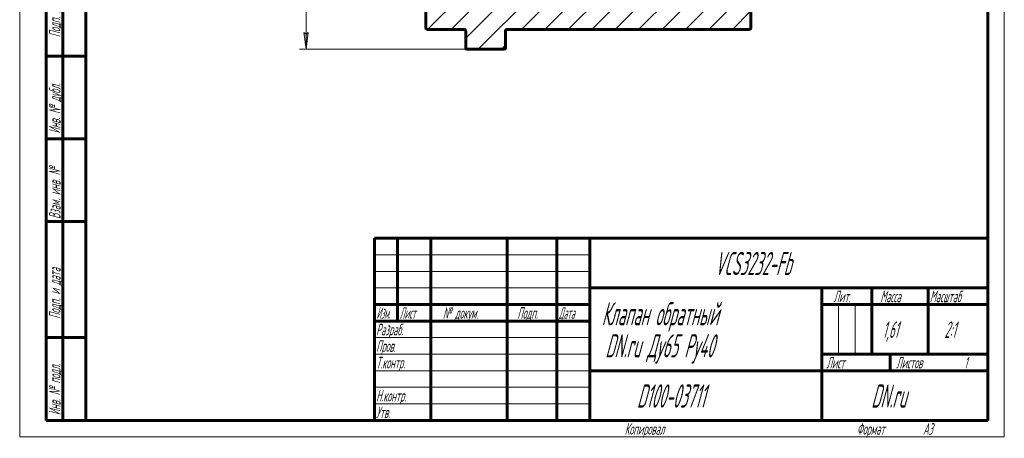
# Model space of a CAD drawing. Header units: millimetres. Extents: x 0 to 343, y 0 to 628.
# Tile 1 of 9: x 0 to 297, y 0 to 126. Entities that reach past the tile are written whole.
import ezdxf

# ---------------------------------------------------------------- set-up
doc = ezdxf.new("R2010")
doc.units = ezdxf.units.MM
for name, pattern in [('K5LT_BASIC', [0]), ('K5LT_THIN', [0]), ('K5LT_THIN_INCLUDED_TO_HATCHING', [0])]:
    doc.linetypes.add(name, pattern=pattern)
doc.layers.add('Системный слой', color=7, linetype='Continuous')
doc.layers.add('Системный слой (1)', color=7, linetype='Continuous', true_color=0x6c6c6c)
doc.styles.add('KDIMTEXTSTYLE', font='GOST_AU.SHX', dxfattribs={"width": 0.96, "oblique": 15, "height": 5})
doc.styles.add('KTEXTSTYLE', font='GOST_AU.SHX', dxfattribs={"width": 0.56, "height": 5})
doc.dimstyles.new('KDIMSTYLE (2.00)', dxfattribs={"dimtxt": 5, "dimasz": 1, "dimexe": 2, "dimexo": 0, "dimgap": 1, "dimtad": 1, "dimlfac": 0.5, "dimtxsty": 'KDIMTEXTSTYLE', "dimsah": 1, "dimcen": 0, "dimdle": 1, "dimadec": 0, "dimazin": 0, "dimtfac": 0.667, "dimtmove": 0, "dimatfit": 3, "dimfxl": 1, "dimtvp": 1, "dimtolj": 1, "dimtzin": 0, "dimarcsym": 0})

# ---------------------------------------------------------------- blocks, each defined once
blk = doc.blocks.new('U30')
at = {"layer": 'Системный слой (1)', "color": 7, "linetype": 'K5LT_THIN_INCLUDED_TO_HATCHING', "lineweight": 18, "true_color": 0xffffff}
for p, q in [((0, 0), (0, 420)), ((297, 420), (297, 0)), ((297, 0), (0, 0))]:
    blk.add_line(p, q, dxfattribs=at)
blk = doc.blocks.new('D1')
at = {"layer": 'Системный слой (1)'}
for points in [[(87.03, 360.06), (86.37, 365.06), (85.72, 360.06), (86.37, 360.56)], [(86.37, 117.06), (87.03, 122.06), (86.37, 121.56), (85.72, 122.06)]]:
    blk.add_hatch(color=7, dxfattribs=at).paths.add_polyline_path(points)
at = {"layer": 'Системный слой (1)', "color": 7, "linetype": 'K5LT_THIN', "lineweight": 18, "true_color": 0xffffff}
for p, q in [((140.53, 365.06), (84.37, 365.06)), ((85.72, 360.06), (86.37, 365.06)), ((86.37, 365.06), (87.03, 360.06)), ((86.37, 360.56), (85.72, 360.06)), ((87.03, 360.06), (86.37, 360.56)), ((86.37, 117.06), (85.72, 122.06)), ((85.72, 122.06), (86.37, 121.56)), ((86.37, 121.56), (87.03, 122.06)), ((87.03, 122.06), (86.37, 117.06)), ((140.53, 117.06), (84.37, 117.06))]:
    blk.add_line(p, q, dxfattribs=at)
blk.add_wipeout([(85.37, 234.32), (77.99, 234.32), (77.99, 247.25), (85.37, 247.25)]).dxf.layer = 'Системный слой (1)'
blk.add_line((86.37, 365.06), (86.37, 117.06), dxfattribs=at)
at = {"layer": 'Системный слой (1)', "color": 7, "char_height": 5, "attachment_point": 1, "rotation": 90, "style": 'KTEXTSTYLE'}
for s, insert in [('\\H5.0;\\W1.000;\\Q15;\\Q15;\\W0.960;124', (78.79, 237.63)), ('\\H5.0;\\W1.000;\\Q15;\\Q15;\\W0.960;∅', (78.79, 234.32))]:
    blk.add_mtext(s, dxfattribs=dict(at, insert=insert))
blk = doc.blocks.new('KDIMARROW_01')
at = {"layer": 'Системный слой'}
blk.add_hatch(color=0, dxfattribs=at).paths.add_polyline_path([(0, 0), (-5, 0.66), (-4.5, 0), (-5, -0.66)])
at = {"layer": 'Системный слой', "color": 0, "linetype": 'K5LT_THIN', "lineweight": 18}
for p, q in [((-4.5, 0), (-5, 0.66)), ((-5, 0.66), (0, 0)), ((0, 0), (-5, -0.66)), ((-5, -0.66), (-4.5, 0))]:
    blk.add_line(p, q, dxfattribs=at)
at = {"layer": 'Системный слой (1)', "color": 0, "linetype": 'K5LT_THIN', "lineweight": 18}
blk.add_line((122.53, 241.06), (120.53, 241.06), dxfattribs=at)
blk = doc.blocks.new('U31')
at = {"color": 7, "linetype": 'K5LT_THIN', "lineweight": 18, "true_color": 0xffffff}
for p, q in [((0, 0), (0, 420)), ((297, 420), (297, 0)), ((107, 55), (172, 55)), ((107, 50), (172, 50)), ((107, 45), (172, 45)), ((246.96, 25), (246.96, 40)), ((251.98, 25), (251.98, 40)), ((107, 30), (172, 30)), ((107, 25), (172, 25)), ((107, 20), (172, 20)), ((107, 15), (172, 15)), ((107, 10), (172, 10)), ((297, 0), (0, 0))]:
    blk.add_line(p, q, dxfattribs=at)
at = {"color": 143, "linetype": 'K5LT_BASIC', "lineweight": 60, "true_color": 0x33acca}
for p, q in [((20, 5), (20, 415)), ((292, 415), (292, 5)), ((8, 5), (8, 150)), ((13, 5), (13, 150)), ((20, 115), (8, 115)), ((20, 90), (8, 90)), ((20, 65), (8, 65)), ((107, 60), (292, 60)), ((107, 5), (107, 60)), ((114, 35), (114, 60)), ((124, 5), (124, 60)), ((147, 5), (147, 60)), ((162, 5), (162, 60)), ((172, 5), (172, 60)), ((172, 45), (292, 45)), ((242, 5), (242, 45)), ((257, 25), (257, 45)), ((274, 25), (274, 45)), ((107, 40), (172, 40)), ((242, 40), (257, 40)), ((257, 40), (292, 40)), ((107, 35), (172, 35)), ((20, 30), (8, 30)), ((242, 25), (292, 25)), ((262.57, 20), (262.57, 25)), ((172, 20), (242, 20)), ((242, 20), (292, 20)), ((20, 5), (8, 5)), ((292, 5), (20, 5))]:
    blk.add_line(p, q, dxfattribs=at)
at = {"color": 7, "char_height": 3.5, "attachment_point": 1, "rotation": 90, "style": 'KTEXTSTYLE'}
for s, insert in [('\\H5.0;\\W1.000;\\Q15;\\Q15;\\W0.560;\\H3.50;Подп. и дата', (8.82, 120.66)), ('\\H5.0;\\W1.000;\\Q15;\\Q15;\\W0.560;\\H3.50;Инв. № дубл.', (8.82, 91.57)), ('\\H5.0;\\W1.000;\\Q15;\\Q15;\\W0.560;\\H3.50;Взам. инв. №', (8.82, 65.8)), ('\\H5.0;\\W1.000;\\Q15;\\Q15;\\W0.560;\\H3.50;Подп. и дата', (8.82, 35.66)), ('\\H5.0;\\W1.000;\\Q15;\\Q15;\\W0.560;\\H3.50;Инв. № подл.', (8.82, 6.57))]:
    blk.add_mtext(s, dxfattribs=dict(at, insert=insert))
at = {"color": 7, "attachment_point": 1, "style": 'KTEXTSTYLE'}
for s, insert, char_height in [('\\H5.0;\\W1.000;\\Q15;\\Q15;\\W0.560;\\H7.00;VCS3232-Fb', (209.61, 55.86), 7), ('\\H5.0;\\W1.000;\\Q15;\\Q15;\\W0.540;\\H3.50;Масштаб', (274.52, 44.18), 3.5), ('\\H5.0;\\W1.000;\\Q15;\\Q15;\\W0.560;\\H3.50;Лит.', (245.47, 44.18), 3.5), ('\\H5.0;\\W1.000;\\Q15;\\Q15;\\W0.560;\\H3.50;Масса', (259.58, 44.18), 3.5), ('\\H5.0;\\W1.000;\\Q15;\\Q15;\\W0.458;\\H3.50;Изм.', (107.62, 39.18), 3.5), ('\\H5.0;\\W1.000;\\Q15;\\Q15;\\W0.467;\\H3.50;Лист', (114.61, 39.18), 3.5), ('\\H5.0;\\W1.000;\\Q15;\\Q15;\\W0.560;\\H3.50;№ докум.', (127.63, 39.18), 3.5), ('\\H5.0;\\W1.000;\\Q15;\\Q15;\\W0.560;\\H3.50;Подп.', (150.1, 39.18), 3.5), ('\\H5.0;\\W1.000;\\Q15;\\Q15;\\W0.467;\\H3.50;Дата', (162.61, 39.18), 3.5), ('\\H5.0;\\W1.000;\\Q15;\\Q15;\\W0.560;\\H7.00;Клапан обратный', (175.54, 40.69), 7), ('\\H5.0;\\W1.000;\\Q15;\\Q15;\\W0.560;\\H3.50;Разраб.', (107.5, 34.18), 3.5), ('\\H5.0;\\W1.000;\\Q15;\\Q15;\\W0.560;1,61', (260.29, 34.9), 5), ('\\H5.0;\\W1.000;\\Q15;\\Q15;\\W0.560;{\\c16737820;2:1}', (278.92, 34.9), 5), ('\\H5.0;\\W1.000;\\Q15;\\Q15;\\W0.560;\\H7.00;DN.ru Ду65 Ру40', (176.65, 31.02), 7), ('\\H5.0;\\W1.000;\\Q15;\\Q15;\\W0.560;\\H3.50;Пров.', (107.5, 29.18), 3.5), ('\\H5.0;\\W1.000;\\Q15;\\Q15;\\W0.560;\\H3.50;Т.контр.', (107.5, 24.18), 3.5), ('\\H5.0;\\W1.000;\\Q15;\\Q15;\\W0.560;\\H3.50;Лист', (243.32, 24.18), 3.5), ('\\H5.0;\\W1.000;\\Q15;\\Q15;\\W0.560;\\H3.50;Листов', (264.36, 24.18), 3.5), ('\\H5.0;\\W1.000;\\Q15;\\Q15;\\W0.560;\\H3.50;1', (284.91, 24.18), 3.5), ('\\H5.0;\\W1.000;\\Q15;\\Q15;\\W0.560;\\H7.00;{\\c16737820;D100-03711}', (186.19, 15.86), 7), ('\\H5.0;\\W1.000;\\Q15;\\Q15;\\W0.560;\\H7.00;DN.ru', (256.84, 15.86), 7), ('\\H5.0;\\W1.000;\\Q15;\\Q15;\\W0.560;\\H3.50;Н.контр.', (107.5, 14.18), 3.5), ('\\H5.0;\\W1.000;\\Q15;\\Q15;\\W0.560;\\H3.50;Утв.', (107.5, 9.18), 3.5), ('\\H5.0;\\W1.000;\\Q15;\\Q15;\\W0.560;\\H3.50;Копировал', (182.5, 4.18), 3.5), ('\\H5.0;\\W1.000;\\Q15;\\Q15;\\W0.560;\\H3.50;Формат', (252.5, 4.18), 3.5), ('\\H5.0;\\W1.000;\\Q15;\\Q15;\\W0.560;\\H3.50;A3', (272.5, 4.18), 3.5)]:
    blk.add_mtext(s, dxfattribs=dict(at, insert=insert, char_height=char_height))

msp = doc.modelspace()

# ---------------------------------------------------------------- hatches: boundary and pattern name
at = {"layer": 'Системный слой (1)'}
h = msp.add_hatch(dxfattribs=at)
h.set_pattern_fill('', angle=45, style=0, pattern_type=0)
h.set_pattern_definition([(45, (0, 0), (-3.535534, 3.535534), [])])
h.paths.add_polyline_path([(220.135, 359.056), (146.935, 359.056), (146.652, 359.173), (146.535, 359.456), (146.535, 364.656), (146.418, 364.938), (146.135, 365.056), (134.935, 365.056), (134.652, 364.938), (134.535, 364.656), (134.535, 359.456), (134.418, 359.173), (134.135, 359.056), (122.935, 359.056), (122.652, 358.938), (122.535, 358.656), (122.535, 353.656), (123.242, 353.363), (123.535, 352.656), (123.242, 351.949), (122.535, 351.656), (122.535, 328.856), (123.242, 328.563), (123.535, 327.856), (123.242, 327.149), (122.535, 326.856), (122.535, 316.456), (123.242, 316.163), (123.535, 315.456), (123.242, 314.749), (122.535, 314.456), (122.535, 301.056), (146.535, 301.056), (146.535, 325.056), (134.535, 325.056), (134.535, 347.056), (196.535, 347.056), (196.535, 333.056), (204.535, 333.056), (204.535, 337.056), (220.535, 337.056), (220.535, 339.256), (219.828, 339.549), (219.535, 340.256), (219.828, 340.963), (220.535, 341.256), (220.535, 351.656), (219.828, 351.949), (219.535, 352.656), (219.828, 353.363), (220.535, 353.656), (220.535, 358.656), (220.418, 358.938)])
h.paths.add_polyline_path([(146.935, 123.056), (220.135, 123.056), (220.418, 123.173), (220.535, 123.456), (220.535, 128.456), (219.828, 128.749), (219.535, 129.456), (219.828, 130.163), (220.535, 130.456), (220.535, 140.856), (219.828, 141.149), (219.535, 141.856), (219.828, 142.563), (220.535, 142.856), (220.535, 145.056), (204.535, 145.056), (204.535, 149.056), (196.535, 149.056), (196.535, 135.056), (134.535, 135.056), (134.535, 157.056), (146.535, 157.056), (146.535, 181.056), (122.535, 181.056), (122.535, 167.656), (123.242, 167.363), (123.535, 166.656), (123.242, 165.949), (122.535, 165.656), (122.535, 155.256), (123.242, 154.963), (123.535, 154.256), (123.242, 153.549), (122.535, 153.256), (122.535, 130.456), (123.242, 130.163), (123.535, 129.456), (123.242, 128.749), (122.535, 128.456), (122.535, 123.456), (122.652, 123.173), (122.935, 123.056), (134.135, 123.056), (134.418, 122.938), (134.535, 122.656), (134.535, 117.456), (134.652, 117.173), (134.935, 117.056), (146.135, 117.056), (146.418, 117.173), (146.535, 117.456), (146.535, 122.656), (146.652, 122.938)])

# ---------------------------------------------------------------- linework, layer by layer
at = {"layer": 'Системный слой (1)', "color": 143, "linetype": 'K5LT_BASIC', "lineweight": 60, "true_color": 0x33acca}
for p, q in [((122.535, 123.456), (122.535, 128.456)), ((220.535, 128.456), (220.535, 123.456)), ((122.935, 123.056), (134.135, 123.056)), ((134.535, 117.456), (134.535, 122.656)), ((146.535, 122.656), (146.535, 117.456)), ((146.935, 123.056), (220.135, 123.056)), ((134.935, 117.056), (146.135, 117.056))]:
    msp.add_line(p, q, dxfattribs=at)
for centre, start, end in [((122.935, 123.456), 180, 270), ((134.135, 122.656), 0, 90), ((146.935, 122.656), 90, 180), ((220.135, 123.456), 270, 0), ((134.935, 117.456), 180, 270), ((146.135, 117.456), 270, 0)]:
    msp.add_arc(centre, 0.4, start, end, dxfattribs=at)

# ---------------------------------------------------------------- block references
at = {"layer": 'Системный слой (1)'}
msp.add_blockref('U30', (0, 0), dxfattribs=at)

# ---------------------------------------------------------------- next in the draw order: dimensions: what is measured, and where the dimension line sits
at = {"layer": 'Системный слой (1)', "color": 7}
dim = msp.add_linear_dim(base=(86.375, 365.056), p1=(140.535, 117.056), p2=(140.535, 365.056), angle=90, dimstyle='KDIMSTYLE (2.00)', override={"dimexo": 0, "dimpost": '\\H5.0;\\W0.960;\\Q15;∅<>', "dimblk1": 'KDIMARROW_01', "dimblk2": 'KDIMARROW_01', "dimse1": 0, "dimse2": 0, "dimclrt": 7, "dimtol": 1, "dimtp": 0, "dimtm": 0, "dimtdec": 5, "dimtolj": 1}, dxfattribs=at)
dim.commit()
dim.dimension.update_dxf_attribs({"geometry": 'D1', "text_midpoint": (86.375, 241.056), "dimtype": 160})

# ---------------------------------------------------------------- next in the draw order: block references
msp.add_blockref('U31', (0, 0))

doc.saveas('drawing.dxf')
